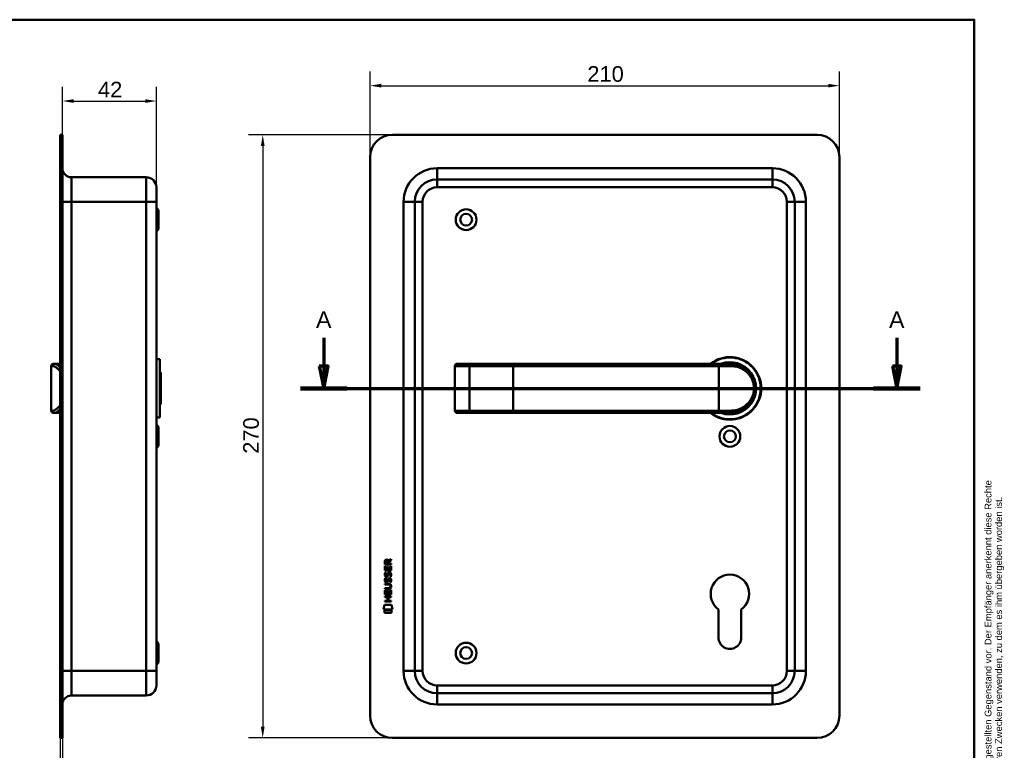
# Model space of a CAD drawing. Header units: millimetres. Extents: x 20 to 833, y 20 to 574.
# Tile 4 of 4: x 393 to 833, y 247 to 574. Entities that reach past the tile are written whole.
import ezdxf
from ezdxf.enums import TextEntityAlignment as Align

# ---------------------------------------------------------------- set-up
doc = ezdxf.new("R2010")
doc.units = ezdxf.units.MM
doc.header["$LTSCALE"] = 2
for name, color, linetype, lineweight in [('Bemaßungen(DIN)', 7, 'Continuous', 25), ('Schnittansichtslinien(DIN)', 7, 'Continuous', 70), ('Sichtbare Kanten(DIN)', 7, 'Continuous', 50), ('Sichtbare tangentiale Kanten(DIN)', 7, 'Continuous', 50), ('Skizziergeometrie(DIN)', 7, 'Continuous', 50), ('Skizzierlinie(DIN)', 7, 'Continuous', 25), ('Symbole(DIN)', 7, 'Continuous', 25)]:
    doc.layers.add(name, color=color, linetype=linetype, lineweight=lineweight)
doc.styles.add('Aktuell-DIN', font='arial.ttf')
doc.styles.add('Aktuell-DINGroßer Text', font='arial.ttf')
doc.styles.add('STANDARD-DIN~0', font='arial.ttf')
doc.styles.add('Textstil10', font='arial.ttf')
doc.styles.add('Textstil41', font='arial.ttf', dxfattribs={"width": 0.8})
doc.styles.add('Textstil83', font='arial.ttf', dxfattribs={"width": 0.8})
doc.dimstyles.new('CAD-LAN', dxfattribs={"dimscale": 2, "dimtxt": 3.5, "dimasz": 2.5, "dimexe": 3.175, "dimexo": 0, "dimgap": 0.8, "dimtad": 1, "dimrnd": 1e-08, "dimtxsty": 'STANDARD-DIN~0', "dimcen": 0.09, "dimdle": 10, "dimclrd": 250, "dimclre": 250, "dimclrt": 250, "dimadec": 0, "dimazin": 2, "dimtfac": 1, "dimtmove": 0, "dimatfit": 3, "dimfxl": 1, "dimtolj": 1, "dimtzin": 0, "dimlwd": 25, "dimlwe": 25, "dimarcsym": 0})

# ---------------------------------------------------------------- blocks, each defined once
blk = doc.blocks.new('Ränder Standardrahmen')
at = {"layer": 'Skizziergeometrie(DIN)', "flags": 128}
blk.add_lwpolyline([(10, 10), (10, 287), (410, 287), (410, 10), (10, 10)], dxfattribs=at)
blk = doc.blocks.new('Schriftfelder Heusser')
at = {"layer": 'Skizziergeometrie(DIN)'}
for p, q in [((101, 229.92), (101, 236.92)), ((101, 236.92), (291, 236.92)), ((111, 229.92), (111, 236.92)), ((123, 229.92), (123, 236.92)), ((232, 229.92), (232, 236.92)), ((256, 229.92), (256, 236.92)), ((291, 236.92), (291, 229.92)), ((101, 191.42), (101, 229.92)), ((101, 229.92), (291, 229.92)), ((111, 229.92), (111, 221.42)), ((123, 229.92), (123, 221.42)), ((232, 229.92), (232, 221.42)), ((256, 229.92), (256, 221.42)), ((291, 229.92), (291, 191.42)), ((101, 221.42), (291, 221.42)), ((150, 221.42), (150, 204.42)), ((198.85, 221.42), (198.85, 204.42)), ((216.35, 221.42), (216.35, 204.42)), ((238.35, 221.42), (238.35, 204.42)), ((278, 221.42), (278, 191.42)), ((278, 208.67), (291, 208.67)), ((101, 204.42), (291, 204.42)), ((142, 204.42), (142, 191.42)), ((236, 204.42), (236, 191.42)), ((278, 200.17), (291, 200.17)), ((291, 191.42), (101, 191.42))]:
    blk.add_line(p, q, dxfattribs=at)
at = {"layer": 'Skizzierlinie(DIN)'}
for p, q in [((113.5, 221.42), (113.5, 204.42)), ((118, 221.42), (118, 204.42)), ((162.35, 221.42), (162.35, 204.42)), ((166.85, 221.42), (166.85, 204.42)), ((113.5, 217.17), (150, 217.17)), ((162.35, 217.17), (278, 217.17)), ((113.5, 212.92), (150, 212.92)), ((162.35, 212.92), (278, 212.92)), ((113.5, 208.67), (150, 208.67)), ((162.35, 208.67), (278, 208.67))]:
    blk.add_line(p, q, dxfattribs=at)
for centre in [(115.75, 219.25), (164.6, 219.25), (115.75, 215.04), (164.6, 215.04), (115.75, 210.79), (164.6, 210.79), (115.75, 206.54), (164.6, 206.54)]:
    blk.add_circle(centre, 1.75, dxfattribs=at)
at = {"layer": 'Symbole(DIN)', "color": 7, "insert": (293.33, 191.7), "char_height": 1.5, "width": 182.3003, "attachment_point": 1, "rotation": 90, "line_spacing_factor": 0.944221, "style": 'Aktuell-DIN'}
blk.add_mtext('\\fArial|b0|i0;\\H1.5000;Die Schlossfabrik Heusser AG ist Eigentümerin dieses Dokumentes und behält sich alle Rechte an diesem und dem dargestellten Gegenstand vor. Der Empfänger anerkennt diese Rechte\\Pund wird das Dokument nicht ohne schriftliche Ermächtigung der Eigentümerin Dritten zugänglich machen oder zu anderen Zwecken verwenden, zu dem es ihm übergeben worden ist.\\P ', dxfattribs=at)
at = {"layer": 'Symbole(DIN)', "color": 179, "true_color": 0x262659, "style": 'Aktuell-DIN'}
for s, insert, char_height, attachment_point in [('Pos.', (106, 227), 2.489, 2), ('Menge', (117, 227), 2.489, 2), ('Benennung', (125.81, 225.38), 2.489, 4), ('B-Nummer', (234.74, 225.62), 2.489, 4), ('Material', (265.02, 225.62), 2.489, 5), ('\\fArial|b0|i0;Gezeichnet', (200.05, 219.23), 2, 4), ('\\fArial|b0|i0;a', (115.81, 219.53), 2, 5), ('\\fArial|b0|i0;e', (164.54, 219.53), 2, 5), ('\\fArial|b0|i0;b', (115.75, 215), 2, 5), ('\\fArial|b0|i0;f', (164.55, 215.06), 2, 5), ('\\fArial|b0|i0;Freigegeben', (199.92, 216), 2, 1), ('\\fArial|b0|i0;c', (115.75, 211.01), 2, 5), ('\\fArial|b0|i0;g', (164.63, 211.05), 2, 5), ('\\fArial|b0|i0;Projekt', (200, 211.98), 2, 1), ('\\fArial|b0|i0;d', (115.76, 206.55), 2, 5), ('\\fArial|b0|i0;h', (164.55, 206.57), 2, 5), ('\\fArial|b0|i0;CAD-Nr.', (200, 207.5), 2, 1), ('\\fArial|b0|i0;\\H2.0000;Massstab', (284.39, 206.37), 2, 5), ('\\fArial|b0|i0;\\H2.0000;Baugruppe', (143.1, 203.73), 2, 1), ('\\fArial|b0|i0;Zeichnungs-Nr.', (237, 203.5), 2, 1), ('\\fArial|b0|i0;\\H2.5000;4853 Murgenthal', (113.33, 192.46), 2.5, 7)]:
    blk.add_mtext(s, dxfattribs=dict(at, insert=insert, char_height=char_height, attachment_point=attachment_point))
at = {"layer": 'Symbole(DIN)', "color": 179, "true_color": 0x262659, "attachment_point": 5, "style": 'Aktuell-DIN'}
for s, insert, char_height, width in [('Änd.', (107.21, 213), 2.489, 12.3494), ('Änd.', (156.12, 212.76), 2.489, 12.3494), ('\\fArial|b0|i0;Änderung', (284.51, 202.33), 2, 12.1143)]:
    blk.add_mtext(s, dxfattribs=dict(at, insert=insert, char_height=char_height, width=width))
at = {"layer": 'Symbole(DIN)', "color": 7, "insert": (143.1, 196.62), "char_height": 4.5, "width": 90.18, "attachment_point": 4, "style": 'Aktuell-DIN'}
blk.add_mtext('\\fArial|b0|i0;\\W0.90;\\H4.5000;Heusser-Muschel Serie 6  EN179', dxfattribs=at)
at = {"layer": 'Symbole(DIN)', "color": 179, "true_color": 0x262659, "style": 'Textstil10'}
blk.add_attdef('ERSTELLUNGSDATUM_001', (217.04, 218.29), '', height=2, dxfattribs=at)
at = {"layer": 'Symbole(DIN)', "color": 179, "true_color": 0x262659}
for tag, height, style, p in [('AUTOR', 2.49, 'Aktuell-DIN', (240.03, 219.26)), ('KONTROLLDATUM', 2, 'Textstil10', (217.42, 215.04)), ('KONTROLLIERT_VON', 2, 'Textstil10', (239.98, 215.05))]:
    blk.add_attdef(tag, text='', height=height, dxfattribs=dict(at, style=style)).set_placement(p, align=Align.MIDDLE_LEFT)
at = {"layer": 'Symbole(DIN)', "color": 7, "style": 'Textstil83', "width": 0.8}
blk.add_attdef('Anfänglicher_Ansichtsmaßstab_001', (281.57, 213.34), '', height=2.3, dxfattribs=at)
at = {"layer": 'Symbole(DIN)', "color": 179, "true_color": 0x262659, "style": 'Textstil10'}
blk.add_attdef('PROJEKT', text='', height=2, dxfattribs=at).set_placement((217.77, 209.72), align=Align.BOTTOM_LEFT)
at = {"layer": 'Symbole(DIN)', "color": 7, "style": 'Textstil41', "width": 0.8}
blk.add_attdef('STATUS', text='', height=5, dxfattribs=at).set_placement((284.53, 195.86), align=Align.MIDDLE_CENTER)
blk = doc.blocks.new('*D19')
at = {"layer": 'Bemaßungen(DIN)', "color": 250, "linetype": 'Continuous', "lineweight": 25, "true_color": 0x3f3f3f, "transparency": 16777216}
for p, q in [((412.07, 522.46), (412.07, 543.93)), ((454.07, 498.96), (454.07, 543.93)), ((417.07, 537.58), (449.07, 537.58))]:
    blk.add_line(p, q, dxfattribs=at)
at = {"layer": 'Bemaßungen(DIN)', "color": 250, "linetype": 'Continuous', "true_color": 0x3f3f3f, "transparency": 16777216}
for points in [[(417.07, 538.41), (417.07, 536.75), (412.07, 537.58)], [(449.07, 538.41), (449.07, 536.75), (454.07, 537.58)]]:
    blk.add_solid(points, dxfattribs=at)
at = {"layer": 'Defpoints', "color": 0, "linetype": 'Continuous', "transparency": 16777216}
for p in [(454.07, 537.58), (412.07, 522.46), (454.07, 498.96)]:
    blk.add_point(p, dxfattribs=at)
at = {"layer": 'Bemaßungen(DIN)', "color": 250, "linetype": 'Continuous', "lineweight": 25, "true_color": 0x3f3f3f, "transparency": 16777216, "insert": (427.95, 546.21), "char_height": 7, "attachment_point": 1, "style": 'STANDARD-DIN~0'}
blk.add_mtext('\\A1;42', dxfattribs=at)
blk = doc.blocks.new('*D20')
at = {"layer": 'Bemaßungen(DIN)', "color": 250, "linetype": 'Continuous', "lineweight": 25, "true_color": 0x3f3f3f, "transparency": 16777216}
for p, q in [((549.65, 512.46), (549.65, 550.81)), ((759.65, 512.46), (759.65, 550.81)), ((554.65, 544.46), (754.65, 544.46))]:
    blk.add_line(p, q, dxfattribs=at)
at = {"layer": 'Bemaßungen(DIN)', "color": 250, "linetype": 'Continuous', "true_color": 0x3f3f3f, "transparency": 16777216}
for points in [[(554.65, 545.29), (554.65, 543.63), (549.65, 544.46)], [(754.65, 545.29), (754.65, 543.63), (759.65, 544.46)]]:
    blk.add_solid(points, dxfattribs=at)
at = {"layer": 'Defpoints', "color": 0, "linetype": 'Continuous', "transparency": 16777216}
for p in [(759.65, 544.46), (549.65, 512.46), (759.65, 512.46)]:
    blk.add_point(p, dxfattribs=at)
at = {"layer": 'Bemaßungen(DIN)', "color": 250, "linetype": 'Continuous', "lineweight": 25, "true_color": 0x3f3f3f, "transparency": 16777216, "insert": (646.87, 553.21), "char_height": 7, "attachment_point": 1, "style": 'STANDARD-DIN~0'}
blk.add_mtext('\\A1;210', dxfattribs=at)
blk = doc.blocks.new('*D21')
at = {"layer": 'Bemaßungen(DIN)', "color": 250, "linetype": 'Continuous', "lineweight": 25, "true_color": 0x3f3f3f, "transparency": 16777216}
for p, q in [((559.65, 522.46), (495.31, 522.46)), ((501.66, 517.46), (501.66, 257.46)), ((559.65, 252.46), (495.31, 252.46))]:
    blk.add_line(p, q, dxfattribs=at)
at = {"layer": 'Bemaßungen(DIN)', "color": 250, "linetype": 'Continuous', "true_color": 0x3f3f3f, "transparency": 16777216}
for points in [[(500.83, 517.46), (502.49, 517.46), (501.66, 522.46)], [(500.83, 257.46), (502.49, 257.46), (501.66, 252.46)]]:
    blk.add_solid(points, dxfattribs=at)
at = {"layer": 'Defpoints', "color": 0, "linetype": 'Continuous', "transparency": 16777216}
for p in [(559.65, 522.46), (501.66, 252.46), (559.65, 252.46)]:
    blk.add_point(p, dxfattribs=at)
at = {"layer": 'Bemaßungen(DIN)', "color": 250, "linetype": 'Continuous', "lineweight": 25, "true_color": 0x3f3f3f, "transparency": 16777216, "insert": (492.91, 379.68), "char_height": 7, "attachment_point": 1, "rotation": 90, "style": 'STANDARD-DIN~0'}
blk.add_mtext('\\A1;270', dxfattribs=at)
blk = doc.blocks.new('2DTransSchnitt0')
at = {"layer": 'Schnittansichtslinien(DIN)', "linetype": 'Continuous'}
for p, q in [((264.48, 215.76), (264.48, 209.48)), ((392.66, 215.76), (392.66, 209.48)), ((263.48, 209.48), (264.48, 204.48)), ((265.48, 209.48), (263.48, 209.48)), ((264.48, 209.48), (264.48, 204.48)), ((264.48, 204.48), (265.48, 209.48)), ((391.66, 209.48), (392.66, 204.48)), ((393.66, 209.48), (391.66, 209.48)), ((392.66, 209.48), (392.66, 204.48)), ((392.66, 204.48), (393.66, 209.48)), ((259.27, 204.48), (397.87, 204.48))]:
    blk.add_line(p, q, dxfattribs=at)
at = {"layer": 'Schnittansichtslinien(DIN)', "linetype": 'Continuous', "lineweight": 140}
for p, q in [((259.27, 204.48), (269.69, 204.48)), ((387.45, 204.48), (397.87, 204.48))]:
    blk.add_line(p, q, dxfattribs=at)
at = {"layer": 'Schnittansichtslinien(DIN)', "linetype": 'Continuous', "flags": 128}
for points in [[(263.48, 209.48), (264.48, 204.48), (265.48, 209.48), (263.48, 209.48)], [(391.66, 209.48), (392.66, 204.48), (393.66, 209.48), (391.66, 209.48)]]:
    blk.add_lwpolyline(points, dxfattribs=at)
at = {"layer": 'Schnittansichtslinien(DIN)'}
for points in [[(263.48, 209.48), (264.48, 204.48), (265.48, 209.48), (263.48, 209.48)], [(391.66, 209.48), (392.66, 204.48), (393.66, 209.48), (391.66, 209.48)]]:
    blk.add_solid(points, dxfattribs=at)
at = {"layer": 'Schnittansichtslinien(DIN)', "char_height": 3.73, "attachment_point": 7, "style": 'Aktuell-DINGroßer Text'}
for insert in [(262.73, 217.98), (390.91, 217.98)]:
    blk.add_mtext('A', dxfattribs=dict(at, insert=insert))
blk = doc.blocks.new('*D26')
at = {"layer": 'Bemaßungen(DIN)', "color": 250, "linetype": 'Continuous', "lineweight": 25, "true_color": 0x3f3f3f, "transparency": 16777216}
for p, q in [((411.07, 252.46), (411.07, 226.11)), ((412.07, 252.46), (412.07, 226.11)), ((406.07, 232.46), (401.07, 232.46)), ((411.07, 232.46), (412.07, 232.46)), ((417.07, 232.46), (422.07, 232.46))]:
    blk.add_line(p, q, dxfattribs=at)
at = {"layer": 'Bemaßungen(DIN)', "color": 250, "linetype": 'Continuous', "true_color": 0x3f3f3f, "transparency": 16777216}
for points in [[(406.07, 233.29), (406.07, 231.63), (411.07, 232.46)], [(417.07, 233.29), (417.07, 231.63), (412.07, 232.46)]]:
    blk.add_solid(points, dxfattribs=at)
at = {"layer": 'Defpoints', "color": 0, "linetype": 'Continuous', "transparency": 16777216}
for p in [(411.07, 252.46), (412.07, 252.46), (412.07, 232.46)]:
    blk.add_point(p, dxfattribs=at)
at = {"layer": 'Bemaßungen(DIN)', "color": 250, "linetype": 'Continuous', "lineweight": 25, "true_color": 0x3f3f3f, "transparency": 16777216, "insert": (410.28, 241.09), "char_height": 7, "attachment_point": 1, "style": 'STANDARD-DIN~0'}
blk.add_mtext('\\A1;1', dxfattribs=at)

msp = doc.modelspace()

# ---------------------------------------------------------------- linework, layer by layer
at = {"layer": 'Sichtbare Kanten(DIN)'}
for p, q in [((412.067, 522.461), (411.067, 522.461)), ((411.067, 512.461), (411.067, 522.461)), ((412.067, 522.461), (412.067, 512.461)), ((749.654, 522.461), (559.654, 522.461)), ((411.067, 262.461), (411.067, 512.461)), ((412.067, 262.461), (412.067, 512.461)), ((549.654, 512.461), (549.654, 262.461)), ((759.654, 262.461), (759.654, 512.461)), ((416.067, 503.461), (449.567, 503.461)), ((729.654, 502.461), (579.654, 502.461)), ((454.067, 498.961), (454.067, 492.461)), ((454.067, 282.461), (454.067, 492.461)), ((455.067, 488.711), (454.067, 489.711)), ((569.654, 492.461), (569.654, 282.461)), ((739.654, 282.461), (739.654, 492.461)), ((455.067, 488.711), (455.067, 480.211)), ((455.067, 480.211), (454.067, 479.211)), ((407.067, 418.961), (407.067, 398.961)), ((408.067, 419.961), (408.737, 419.961)), ((411.067, 419.961), (408.737, 419.961)), ((455.567, 421.961), (454.067, 421.961)), ((455.567, 395.961), (455.567, 421.961)), ((587.604, 418.961), (587.604, 398.961)), ((588.604, 419.961), (588.623, 419.961)), ((595.177, 419.961), (588.623, 419.961)), ((595.094, 419.957), (595.094, 419.957)), ((613.654, 419.961), (595.177, 419.961)), ((705.654, 419.961), (613.654, 419.961)), ((705.654, 419.961), (710.654, 419.961)), ((456.067, 415.961), (455.567, 416.461)), ((456.067, 415.961), (456.067, 401.961)), ((456.067, 401.961), (455.567, 401.461)), ((408.737, 397.961), (408.067, 397.961)), ((411.067, 397.961), (408.737, 397.961)), ((588.623, 397.961), (588.604, 397.961)), ((588.623, 397.961), (595.177, 397.961)), ((595.177, 397.961), (613.654, 397.961)), ((613.654, 397.961), (705.654, 397.961)), ((710.654, 397.961), (705.654, 397.961)), ((711.271, 397.978), (711.271, 397.978)), ((455.567, 395.961), (454.067, 395.961)), ((455.067, 391.711), (454.067, 392.711)), ((455.067, 391.711), (455.067, 383.211)), ((455.067, 383.211), (454.067, 382.211)), ((556.253, 330.097), (556.253, 331.41)), ((556.602, 331.367), (556.602, 330.479)), ((556.602, 330.479), (557.62, 330.48)), ((557.62, 330.48), (557.619, 331.368)), ((557.915, 331.729), (559.109, 332.521)), ((559.11, 332.087), (557.969, 331.33)), ((557.969, 331.33), (557.97, 330.48)), ((557.97, 330.48), (559.111, 330.481)), ((559.109, 332.521), (559.11, 332.087)), ((559.111, 330.481), (559.111, 330.099)), ((559.111, 330.099), (556.253, 330.097)), ((556.255, 327.367), (556.254, 329.371)), ((556.254, 329.371), (556.602, 329.371)), ((559.114, 327.369), (556.255, 327.367)), ((556.428, 326.593), (556.767, 326.493)), ((556.602, 329.371), (556.603, 327.744)), ((556.603, 327.744), (557.498, 327.745)), ((557.498, 327.745), (557.497, 329.192)), ((557.497, 329.192), (557.845, 329.192)), ((557.845, 329.192), (557.846, 327.745)), ((557.846, 327.745), (558.765, 327.746)), ((558.357, 326.293), (558.345, 326.293)), ((558.765, 327.746), (558.764, 329.393)), ((558.764, 329.393), (559.112, 329.393)), ((559.112, 329.393), (559.114, 327.369)), ((556.43, 324.047), (556.769, 323.947)), ((556.627, 325.262), (556.634, 325.245)), ((556.629, 322.715), (556.636, 322.698)), ((557.311, 325.165), (557.321, 325.182)), ((557.313, 322.619), (557.323, 322.635)), ((558.359, 323.747), (558.347, 323.747)), ((556.26, 321.516), (557.905, 321.517)), ((556.26, 321.139), (556.26, 321.516)), ((557.93, 321.14), (556.26, 321.139)), ((556.261, 319.581), (557.931, 319.583)), ((556.262, 319.204), (556.261, 319.581)), ((557.907, 319.206), (556.262, 319.204)), ((556.264, 316.629), (556.262, 318.633)), ((556.262, 318.633), (556.61, 318.633)), ((556.61, 318.633), (556.612, 317.006)), ((557.506, 317.007), (557.505, 318.454)), ((557.505, 318.454), (557.854, 318.454)), ((557.854, 318.454), (557.855, 317.007)), ((558.772, 318.655), (559.121, 318.656)), ((558.773, 317.008), (558.772, 318.655)), ((558.811, 320.357), (558.811, 320.366)), ((559.121, 318.656), (559.122, 316.631)), ((556.263, 315.836), (559.122, 315.838)), ((556.263, 315.458), (556.263, 315.836)), ((557.506, 315.459), (556.263, 315.458)), ((559.122, 316.631), (556.264, 316.629)), ((556.264, 313.901), (557.508, 313.902)), ((556.265, 313.524), (556.264, 313.901)), ((559.123, 313.526), (556.265, 313.524)), ((556.612, 317.006), (557.506, 317.007)), ((557.508, 313.902), (557.506, 315.459)), ((557.855, 317.007), (558.773, 317.008)), ((559.122, 315.461), (557.863, 315.46)), ((557.863, 315.46), (557.864, 313.902)), ((557.864, 313.902), (559.123, 313.903)), ((559.122, 315.838), (559.122, 315.461)), ((559.123, 313.903), (559.123, 313.526)), ((555.739, 309.946), (556.195, 312.079)), ((559.655, 309.949), (555.739, 309.946)), ((556.195, 312.079), (559.201, 312.082)), ((556.199, 309.661), (559.196, 309.663)), ((556.2, 308.519), (556.199, 309.661)), ((559.197, 308.521), (556.2, 308.519)), ((559.196, 309.663), (559.197, 308.521)), ((559.201, 312.082), (559.655, 309.949)), ((705.554, 297.446), (705.574, 310.022)), ((715.711, 310.005), (715.754, 297.455)), ((455.067, 294.711), (454.067, 295.711)), ((455.067, 294.711), (455.067, 286.211)), ((455.067, 286.211), (454.067, 285.211)), ((454.067, 282.461), (454.067, 275.961)), ((416.067, 271.461), (449.567, 271.461)), ((579.654, 272.461), (729.654, 272.461)), ((411.067, 252.461), (411.067, 262.461)), ((412.067, 262.461), (412.067, 252.461)), ((411.067, 252.461), (412.067, 252.461)), ((559.654, 252.461), (749.654, 252.461))]:
    msp.add_line(p, q, dxfattribs=at)
for centre, radius in [((592.654, 484.461), 4.65), ((592.654, 484.461), 2.65), ((710.654, 387.461), 4.65), ((710.654, 387.461), 2.65), ((592.654, 290.461), 4.65), ((592.654, 290.461), 2.65)]:
    msp.add_circle(centre, radius, dxfattribs=at)
for centre, radius, start, end in [((559.654, 512.461), 10, 90, 180), ((749.654, 512.461), 10, 0, 90), ((416.067, 507.461), 4, 180, 270), ((449.567, 498.961), 4.5, 0, 90), ((579.654, 492.461), 10, 90, 180), ((729.654, 492.461), 10, 0, 90), ((710.654, 408.961), 14, 231.78679, 128.21321), ((408.067, 418.961), 1, 90, 180), ((588.604, 418.961), 1, 90, 180), ((710.654, 408.961), 13.8, 232.8542, 127.1458), ((710.654, 408.961), 11.7, 250.08028, 109.91972), ((710.654, 408.961), 11.6, 251.49137, 108.50863), ((710.654, 408.961), 11.5, 253.04257, 106.95743), ((710.654, 408.961), 11.3, 256.76803, 103.23197), ((408.067, 398.961), 1, 180, 270), ((588.604, 398.961), 1, 180, 270), ((712.886, 398.853), 0.85, 240.65251, 240.67321), ((722.975, 396.263), 8.676, 163.59751, 163.59762), ((710.654, 316.961), 8.6, 306.01959, 233.79375), ((710.654, 297.438), 5.1, 179.90875, 0.19467), ((579.654, 282.461), 10, 180, 270), ((729.654, 282.461), 10, 270, 0), ((449.567, 275.961), 4.5, 270, 0), ((416.067, 267.461), 4, 90, 180), ((559.654, 262.461), 10, 180, 270), ((749.654, 262.461), 10, 270, 0)]:
    msp.add_arc(centre, radius, start, end, dxfattribs=at)
for centre, major_axis, ratio, start_param, end_param in [((557.781, 330.596), (-0.979, 1.273), 0.5180415, 5.9043613, 6.8771057), ((556.389, 330.513), (1.239, 1.642), 0.5994938, 5.878165, 6.7089725), ((557.7, 324.605), (-0.837, -1.644), 0.4591024, 2.8345951, 3.3559829), ((557.888, 328.374), (-1.098, -3.298), 0.2312948, 5.9540546, 6.015014), ((557.975, 326.075), (-1.186, -3.542), 0.2215161, 5.9678979, 6.0270389), ((557.371, 326.057), (-0.573, -1.005), 0.5438409, 5.8950231, 6.3553168), ((557.38, 323.519), (-0.581, -1.013), 0.541605, 5.8985019, 6.3563332), ((557.252, 325.19), (-0.098, -0.14), 0.3641716, 1.3429, 1.6509781), ((557.254, 322.643), (-0.098, -0.14), 0.3641716, 1.3429, 1.6509781), ((557.703, 322.061), (-0.835, -1.642), 0.4594521, 2.8344186, 3.3561114), ((554.092, 316.838), (4.807, 4.32), 0.3742661, 5.9599282, 6.6783921), ((554.084, 323.882), (4.815, -4.315), 0.3742014, 5.888113, 6.6064523), ((535.346, 340.156), (23.299, -20.324), 0.1371339, 6.127502, 6.402435)]:
    msp.add_ellipse(centre, major_axis=major_axis, ratio=ratio, start_param=start_param, end_param=end_param, dxfattribs=at)
for points, knots in [([(710.654, 397.961), (711.52, 397.961), (713.234, 398.168), (716.318, 399.294), (719.388, 401.758), (721.305, 405.36), (721.77, 408.951), (721.486, 411.188), (720.98, 412.82), (720.316, 414.327), (718.79, 416.647), (716.318, 418.628), (713.232, 419.754), (711.52, 419.961), (710.654, 419.961)], [-3.4261334, -3.4261334, -3.4261334, -3.4261334, -3.1814096, -2.9366858, -2.4472382, -1.9577905, -1.7130667, -1.4683429, -1.345981, -1.2236191, -0.9788953, -0.4894476, -0.2447238, 0, 0, 0, 0]), ([(558.811, 320.366), (558.811, 320.413), (558.808, 320.46), (558.792, 320.595), (558.769, 320.683), (558.695, 320.833), (558.648, 320.895), (558.528, 321), (558.457, 321.04), (558.24, 321.123), (558.08, 321.141), (557.93, 321.14)], [0, 0, 0, 0, 0.01400423, 0.01400423, 0.0408947, 0.0408947, 0.06439039, 0.06439039, 0.08887549, 0.08887549, 0.13413559, 0.13413559, 0.13413559, 0.13413559])]:
    msp.add_open_spline(points, degree=3, knots=knots, dxfattribs=at)
for points in [[(556.253, 331.41), (556.267, 331.852), (556.498, 332.314), (557.111, 332.315)], [(557.619, 331.368), (557.619, 331.641), (557.531, 331.966), (557.116, 331.966)], [(556.228, 325.917), (556.246, 326.056), (556.287, 326.263), (556.357, 326.436)], [(556.357, 326.436), (556.377, 326.486), (556.428, 326.593), (556.428, 326.593)], [(556.613, 326.029), (556.549, 325.776), (556.543, 325.552), (556.602, 325.336)], [(556.767, 326.493), (556.767, 326.493), (556.647, 326.166), (556.613, 326.029)], [(557.501, 325.701), (557.585, 326.069), (557.687, 326.28), (557.827, 326.448)], [(557.827, 326.448), (557.92, 326.558), (558.05, 326.631), (558.23, 326.655)], [(558.074, 326.175), (558.004, 326.086), (557.943, 325.948), (557.889, 325.749)], [(558.345, 326.293), (558.224, 326.293), (558.149, 326.26), (558.074, 326.175)], [(558.23, 326.655), (558.517, 326.694), (558.8, 326.594), (558.994, 326.278)], [(558.765, 325.25), (558.833, 325.583), (558.832, 325.859), (558.726, 326.056)], [(558.994, 326.278), (559.105, 326.097), (559.159, 325.879), (559.159, 325.609)], [(556.307, 325.114), (556.216, 325.355), (556.187, 325.588), (556.228, 325.917)], [(556.309, 322.568), (556.218, 322.808), (556.189, 323.042), (556.23, 323.37)], [(556.23, 323.37), (556.248, 323.509), (556.289, 323.716), (556.359, 323.89)], [(556.867, 324.655), (556.643, 324.687), (556.414, 324.832), (556.307, 325.114)], [(556.869, 322.108), (556.645, 322.141), (556.416, 322.286), (556.309, 322.568)], [(556.359, 323.89), (556.379, 323.939), (556.43, 324.047), (556.43, 324.047)], [(556.615, 323.482), (556.551, 323.229), (556.545, 323.005), (556.604, 322.789)], [(556.769, 323.947), (556.769, 323.947), (556.649, 323.62), (556.615, 323.482)], [(556.839, 325.032), (556.986, 324.972), (557.174, 325.009), (557.279, 325.123)], [(556.841, 322.486), (556.988, 322.426), (557.176, 322.462), (557.282, 322.577)], [(557.022, 324.642), (556.921, 324.643), (556.9, 324.65), (556.867, 324.655)], [(557.024, 322.096), (556.923, 322.097), (556.902, 322.103), (556.869, 322.108)], [(557.649, 325.008), (557.534, 324.798), (557.339, 324.639), (557.022, 324.642)], [(557.651, 322.461), (557.536, 322.251), (557.341, 322.092), (557.024, 322.096)], [(557.321, 325.182), (557.39, 325.292), (557.447, 325.455), (557.501, 325.701)], [(557.323, 322.635), (557.392, 322.745), (557.449, 322.909), (557.503, 323.154)], [(557.503, 323.154), (557.587, 323.522), (557.689, 323.734), (557.829, 323.901)], [(557.841, 325.551), (557.787, 325.311), (557.725, 325.146), (557.649, 325.008)], [(557.843, 323.004), (557.789, 322.764), (557.727, 322.599), (557.651, 322.461)], [(557.829, 323.901), (557.922, 324.012), (558.052, 324.084), (558.232, 324.108)], [(557.889, 325.749), (557.881, 325.719), (557.842, 325.553), (557.841, 325.551)], [(557.891, 323.203), (557.884, 323.173), (557.844, 323.007), (557.843, 323.004)], [(558.076, 323.628), (558.006, 323.539), (557.946, 323.401), (557.891, 323.203)], [(558.347, 323.747), (558.226, 323.746), (558.151, 323.714), (558.076, 323.628)], [(558.232, 324.108), (558.519, 324.147), (558.802, 324.048), (558.996, 323.731)], [(558.552, 324.711), (558.552, 324.711), (558.706, 324.965), (558.765, 325.25)], [(558.92, 324.625), (558.9, 324.629), (558.552, 324.711), (558.552, 324.711)], [(558.554, 322.164), (558.554, 322.164), (558.708, 322.418), (558.767, 322.703)], [(558.923, 322.078), (558.902, 322.083), (558.554, 322.164), (558.554, 322.164)], [(558.767, 322.703), (558.835, 323.036), (558.834, 323.312), (558.728, 323.51)], [(559.144, 325.343), (559.115, 325.012), (558.957, 324.682), (558.92, 324.625)], [(559.146, 322.797), (559.117, 322.466), (558.959, 322.136), (558.923, 322.078)], [(558.996, 323.731), (559.107, 323.551), (559.161, 323.332), (559.161, 323.062)], [(559.159, 325.609), (559.159, 325.524), (559.152, 325.438), (559.144, 325.343)], [(559.161, 323.062), (559.161, 322.977), (559.155, 322.892), (559.146, 322.797)]]:
    msp.add_open_spline(points, degree=3, dxfattribs=at)
at = {"layer": 'Sichtbare tangentiale Kanten(DIN)'}
for p, q in [((411.067, 512.461), (412.067, 512.461)), ((579.654, 507.461), (579.654, 502.461)), ((579.654, 507.461), (729.654, 507.461)), ((729.654, 502.461), (729.654, 507.461)), ((416.067, 503.461), (416.067, 492.461)), ((449.567, 492.461), (449.567, 503.461)), ((579.654, 498.961), (579.654, 502.461)), ((729.654, 502.461), (729.654, 498.961)), ((729.654, 498.961), (579.654, 498.961)), ((416.067, 492.461), (412.067, 492.461)), ((416.067, 492.461), (449.567, 492.461)), ((416.067, 282.461), (416.067, 492.461)), ((449.567, 492.461), (449.567, 282.461)), ((449.567, 492.461), (454.067, 492.461)), ((564.654, 492.461), (569.654, 492.461)), ((564.654, 282.461), (564.654, 492.461)), ((573.154, 492.461), (569.654, 492.461)), ((573.154, 492.461), (573.154, 282.461)), ((736.154, 492.461), (739.654, 492.461)), ((736.154, 282.461), (736.154, 492.461)), ((744.654, 492.461), (739.654, 492.461)), ((744.654, 492.461), (744.654, 282.461)), ((407.772, 418.961), (407.067, 418.961)), ((587.662, 418.961), (587.604, 418.961)), ((587.662, 398.961), (587.662, 418.961)), ((587.662, 418.961), (594.215, 418.961)), ((594.215, 418.961), (613.654, 418.961)), ((594.215, 398.961), (594.215, 418.961)), ((613.654, 419.961), (613.654, 418.961)), ((613.654, 418.961), (613.654, 398.961)), ((613.654, 418.961), (705.654, 418.961)), ((705.654, 419.961), (705.654, 418.961)), ((705.654, 418.961), (705.654, 398.961)), ((710.917, 418.961), (705.654, 418.961)), ((721.09, 412.439), (721.09, 412.438)), ((407.067, 398.961), (407.772, 398.961)), ((587.604, 398.961), (587.662, 398.961)), ((594.215, 398.961), (587.662, 398.961)), ((613.654, 398.961), (594.215, 398.961)), ((705.654, 398.961), (613.654, 398.961)), ((613.654, 397.961), (613.654, 398.961)), ((705.654, 398.961), (710.917, 398.961)), ((705.654, 397.961), (705.654, 398.961)), ((416.067, 282.461), (412.067, 282.461)), ((416.067, 282.461), (449.567, 282.461)), ((416.067, 282.461), (416.067, 271.461)), ((449.567, 271.461), (449.567, 282.461)), ((449.567, 282.461), (454.067, 282.461)), ((564.654, 282.461), (569.654, 282.461)), ((573.154, 282.461), (569.654, 282.461)), ((736.154, 282.461), (739.654, 282.461)), ((744.654, 282.461), (739.654, 282.461)), ((579.654, 275.961), (729.654, 275.961)), ((579.654, 275.961), (579.654, 272.461)), ((729.654, 275.961), (729.654, 272.461)), ((579.654, 267.461), (579.654, 272.461)), ((729.654, 267.461), (729.654, 272.461)), ((729.654, 267.461), (579.654, 267.461)), ((412.067, 262.461), (411.067, 262.461))]:
    msp.add_line(p, q, dxfattribs=at)
for centre, radius, start, end in [((579.654, 492.461), 15, 90, 180), ((729.654, 492.461), 15, 0, 90), ((579.654, 492.461), 6.5, 90, 180), ((729.654, 492.461), 6.5, 0, 90), ((579.654, 282.461), 15, 180, 270), ((579.654, 282.461), 6.5, 180, 270), ((729.654, 282.461), 6.5, 270, 0), ((729.654, 282.461), 15, 270, 0)]:
    msp.add_arc(centre, radius, start, end, dxfattribs=at)
for centre, major_axis, ratio, start_param, end_param in [((408.737, 418.961), (0, 1), 0.9647528, 0, 1.5707963), ((588.623, 418.961), (0, 1), 0.9612617, 0, 1.5707963), ((595.177, 418.961), (0, 1), 0.9612617, 0, 1.5707963), ((710.654, 418.961), (0, 1), 0.2631579, 4.712389, 6.2831853), ((408.737, 398.961), (0, -1), 0.9647528, 4.712389, 6.2831853), ((588.623, 398.961), (0, -1), 0.9612617, 4.712389, 6.2831853), ((595.177, 398.961), (0, -1), 0.9612617, 4.712389, 6.2831853), ((710.654, 398.961), (0, -1), 0.2631579, 0, 1.5707963)]:
    msp.add_ellipse(centre, major_axis=major_axis, ratio=ratio, start_param=start_param, end_param=end_param, dxfattribs=at)
for points, knots in [([(407.772, 418.961), (407.998, 418.961), (408.28, 418.867), (408.605, 418.692), (408.929, 418.517), (409.295, 418.261), (409.687, 417.94), (410.122, 417.585), (410.59, 417.15), (411.068, 416.646)], [0, 0, 0, 0, 0.24472382, 0.24472382, 0.24472382, 0.48944763, 0.48944763, 0.48944763, 0.76037669, 0.76037669, 0.76037669, 0.76037669]), ([(411.067, 418.326), (410.893, 418.51), (410.337, 419.066), (409.489, 419.754), (408.952, 419.961), (408.737, 419.961)], [-0.59814386, -0.59814386, -0.59814386, -0.59814386, -0.48944763, -0.24472382, 0, 0, 0, 0]), ([(710.917, 418.961), (711.746, 418.961), (712.565, 418.867), (713.344, 418.692), (714.123, 418.517), (714.861, 418.261), (715.55, 417.94), (716.929, 417.299), (718.111, 416.398), (719.062, 415.295), (719.537, 414.743), (719.955, 414.141), (720.305, 413.483), (720.481, 413.154), (720.64, 412.812), (720.78, 412.455), (720.919, 412.099), (721.041, 411.728), (721.14, 411.345), (721.337, 410.579), (721.446, 409.766), (721.445, 408.951), (721.444, 408.136), (721.331, 407.32), (721.136, 406.558), (720.744, 405.033), (720.009, 403.723), (719.053, 402.62), (718.097, 401.517), (716.925, 400.621), (715.55, 399.981), (714.862, 399.661), (714.124, 399.405), (713.345, 399.23), (712.566, 399.055), (711.746, 398.961), (710.917, 398.961)], [0, 0, 0, 0, 0.2447238, 0.2447238, 0.2447238, 0.4894476, 0.4894476, 0.4894476, 0.9788953, 0.9788953, 0.9788953, 1.2236191, 1.2236191, 1.2236191, 1.345981, 1.345981, 1.345981, 1.4683429, 1.4683429, 1.4683429, 1.7130667, 1.7130667, 1.7130667, 1.9577905, 1.9577905, 1.9577905, 2.4472382, 2.4472382, 2.4472382, 2.9366858, 2.9366858, 2.9366858, 3.1814096, 3.1814096, 3.1814096, 3.4261334, 3.4261334, 3.4261334, 3.4261334]), ([(411.067, 401.278), (410.59, 400.772), (410.122, 400.337), (409.687, 399.981), (409.295, 399.661), (408.93, 399.405), (408.605, 399.23), (408.281, 399.055), (407.998, 398.961), (407.772, 398.961)], [2.6645182, 2.6645182, 2.6645182, 2.6645182, 2.9366858, 2.9366858, 2.9366858, 3.18140962, 3.18140962, 3.18140962, 3.42613344, 3.42613344, 3.42613344, 3.42613344]), ([(408.737, 397.961), (408.952, 397.961), (409.488, 398.168), (410.34, 398.857), (410.893, 399.412), (411.067, 399.596)], [-3.42613344, -3.42613344, -3.42613344, -3.42613344, -3.18140962, -2.9366858, -2.82744805, -2.82744805, -2.82744805, -2.82744805])]:
    msp.add_open_spline(points, degree=3, knots=knots, dxfattribs=at)

# ---------------------------------------------------------------- block references
at = {"xscale": 2, "yscale": 2, "zscale": 2}
msp.add_blockref('Ränder Standardrahmen', (0, 0), dxfattribs=at)
msp.add_blockref('Schriftfelder Heusser', (238, -362.833), dxfattribs=at).add_auto_attribs({'ERSTELLUNGSDATUM_001': '11.12.2020', 'Anfänglicher_Ansichtsmaßstab_001': '1 : 2'})
at = {"layer": 'Schnittansichtslinien(DIN)', "xscale": 2, "yscale": 2, "zscale": 2}
msp.add_blockref('2DTransSchnitt0', (0, 0), dxfattribs=at)

# ---------------------------------------------------------------- dimensions: what is measured, and where the dimension line sits
at = {"layer": 'Bemaßungen(DIN)', "color": 250, "linetype": 'Continuous', "lineweight": 25, "true_color": 0x3f3f3f}
for base, p1, p2, angle, override, picture, middle in [((759.654, 544.461), (549.654, 512.461), (759.654, 512.461), 180, {"dimgap": 0.8, "dimdec": 2, "dimtol": 0, "dimlim": 0, "dimtp": 0, "dimtm": 0, "dimtdec": 2, "dimtofl": 0, "dimatfit": 1}, '*D20', (654.654, 544.461)), ((454.067, 537.582), (412.067, 522.461), (454.067, 498.961), 180, {"dimgap": 0.8, "dimdec": 2, "dimtol": 0, "dimlim": 0, "dimtp": 0, "dimtm": 0, "dimtdec": 2, "dimtofl": 0, "dimatfit": 1}, '*D19', (433.067, 537.582)), ((501.659, 252.461), (559.654, 522.461), (559.654, 252.461), 90, {"dimgap": 0.8, "dimdec": 2, "dimtol": 0, "dimlim": 0, "dimtp": 0, "dimtm": 0, "dimtdec": 2, "dimtofl": 0, "dimatfit": 1}, '*D21', (501.659, 387.461)), ((412.067, 232.461), (411.067, 252.461), (412.067, 252.461), 180, {"dimgap": 0.8, "dimdec": 2, "dimtol": 0, "dimlim": 0, "dimtp": 0, "dimtm": 0, "dimtdec": 2, "dimtofl": 1, "dimatfit": 1}, '*D26', (411.567, 232.461))]:
    dim = msp.add_linear_dim(base=base, p1=p1, p2=p2, angle=angle, dimstyle='CAD-LAN', override=override, dxfattribs=at)
    dim.commit()
    dim.dimension.update_dxf_attribs({"geometry": picture, "text_midpoint": middle, "dimtype": 160})

doc.saveas('drawing.dxf')
